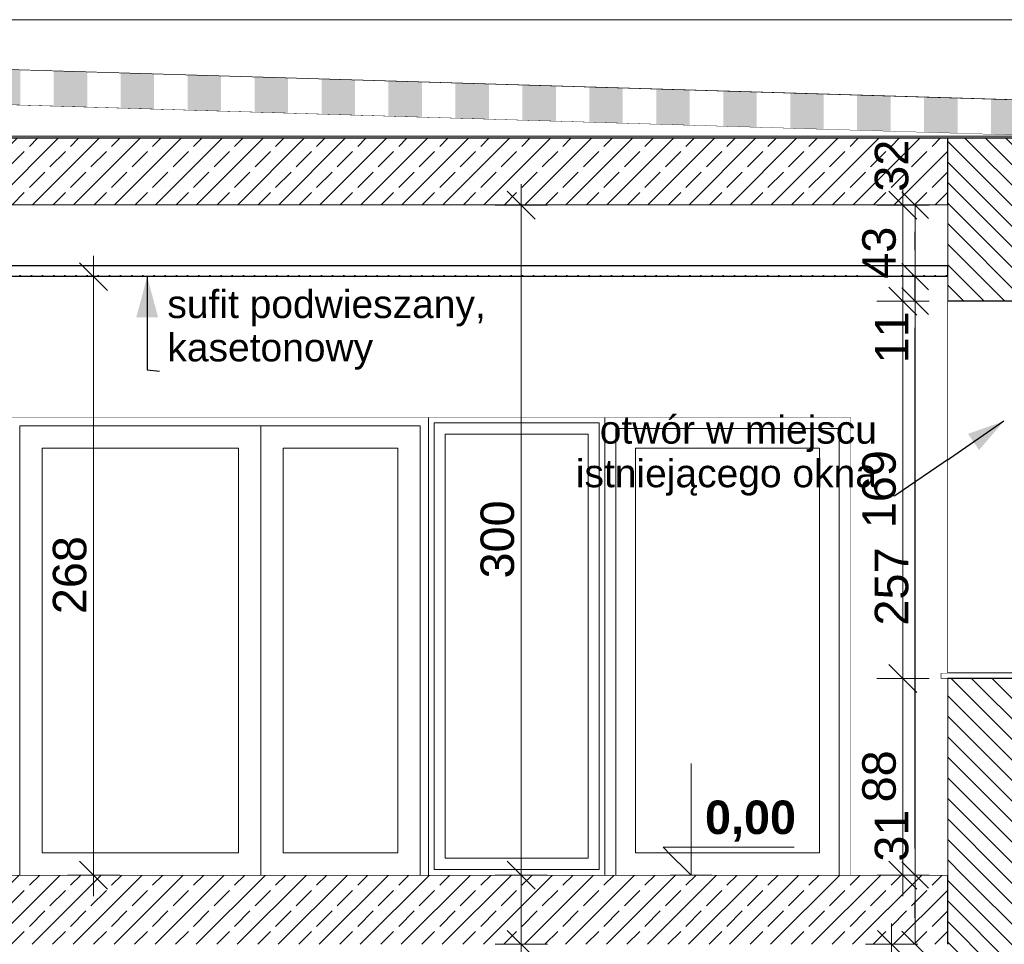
# Model space of a CAD drawing. Header units: centimetres. Extents: x -390 to 677, y -512 to 429.
# Tile 19 of 25: x -165 to 276, y -31 to 383. Entities that reach past the tile are written whole.
import ezdxf

# ---------------------------------------------------------------- set-up
doc = ezdxf.new("R2010")
doc.units = ezdxf.units.CM
doc.header["$MEASUREMENT"] = 0
doc.linetypes.add('Wipeout_Contour', pattern=[100, 0, -100])
for name, color, linetype in [('220 - ŚCIANY WEWNĘTRZNE', 7, 'Continuous'), ('270-Dachy Powłoki', 7, 'Continuous'), ('299-Wymiary Opisy', 7, 'Continuous'), ('440-Stropy', 7, 'Continuous'), ('Drzwi Archicad', 7, 'Continuous'), ('Nowe_299-Wymiary Opisy', 7, 'Continuous'), ('Okna Archicada', 7, 'Continuous')]:
    doc.layers.add(name, color=color, linetype=linetype)
for name, color, linetype, lineweight in [('220 - ŚCIANY WEWNĘTRZNE_Nr_pióra__27', 7, 'Continuous', 25), ('220 - ŚCIANY WEWNĘTRZNE_Nr_pióra__87', 7, 'Continuous', 13), ('220-Ściany_Nr_pióra__120', 7, 'Continuous', 13), ('220-Ściany_Nr_pióra__18', 9, 'Continuous', 13), ('220-Ściany_Nr_pióra__21', 7, 'Continuous', 25), ('270-Dachy Powłoki_Nr_pióra__19', 255, 'Continuous', 0), ('270-Dachy Powłoki_Nr_pióra__21', 7, 'Continuous', 25), ('299-Wymiary Opisy_Nr_pióra__45', 7, 'Continuous', 15), ('299-Wymiary Opisy_Nr_pióra__6', 7, 'Continuous', 13), ('299-Wymiary Opisy_Nr_pióra__85', 7, 'Continuous', 13), ('440-Stropy_Nr_pióra__21', 7, 'Continuous', 25), ('830-Teksty Etykiety_Nr_pióra__6', 7, 'Continuous', 13), ('830-Teksty Etykiety_Nr_pióra__85', 7, 'Continuous', 13), ('Drzwi Archicad_Nr_pióra__3', 7, 'Continuous', 13), ('Nowe_830-Teksty Etykiety_Nr_pióra__6', 7, 'Continuous', 13), ('Nowe_830-Teksty Etykiety_Nr_pióra__85', 7, 'Continuous', 13), ('Okna Archicada_Nr_pióra__3', 7, 'Continuous', 13), ('Rozbiórka_299-Wymiary Opisy_Nr_pióra__45', 7, 'Continuous', 15), ('Rozbiórka_299-Wymiary Opisy_Nr_pióra__6', 7, 'Continuous', 13), ('Rozbiórka_299-Wymiary Opisy_Nr_pióra__85', 7, 'Continuous', 13), ('Rozbiórka_Okna Archicada_Nr_pióra__1', 7, 'Continuous', 13), ('Rozbiórka_Okna Archicada_Nr_pióra__87', 7, 'Continuous', 13)]:
    doc.layers.add(name, color=color, linetype=linetype, lineweight=lineweight)
doc.styles.add('STYL_AUTOMATYCZNY_1', font='arial.ttf')
doc.styles.add('STYL_AUTOMATYCZNY_2', font='arial.ttf')
doc.dimstyles.new('STYL_AUTOMATYCZNY__1', dxfattribs={"dimtxt": 15, "dimasz": 11.875, "dimexe": 0.18, "dimexo": 0.0625, "dimgap": 0, "dimtad": 1, "dimdec": 0, "dimzin": 0, "dimdsep": 46, "dimtxsty": 'STYL_AUTOMATYCZNY_2', "dimblk": 'ARROWHEAD_6', "dimblk1": 'ARROWHEAD_6', "dimblk2": 'ARROWHEAD_6', "dimcen": 0.09, "dimse1": 1, "dimse2": 1, "dimclrd": 7, "dimclre": 7, "dimclrt": 7, "dimadec": 1, "dimazin": 0, "dimtfac": 1, "dimtdec": 4, "dimtmove": 0, "dimatfit": 3, "dimfxl": 1, "dimtolj": 1, "dimtzin": 0, "dimarcsym": 0})
doc.dimstyles.new('STYL_AUTOMATYCZNY__2', dxfattribs={"dimtxt": 0.18, "dimasz": 18.24, "dimexe": 0.18, "dimexo": 0.0625, "dimgap": 0, "dimtad": 0, "dimtih": 1, "dimtoh": 1, "dimdec": 4, "dimzin": 0, "dimdsep": 46, "dimcen": 0.09, "dimadec": 0, "dimazin": 0, "dimtfac": 1, "dimtdec": 4, "dimtmove": 0, "dimatfit": 3, "dimldrblk": 'ARROWHEAD_5', "dimfxl": 1, "dimtolj": 1, "dimtzin": 0, "dimarcsym": 0})
doc.dimstyles.new('STYL_AUTOMATYCZNY__3', dxfattribs={"dimtxt": 0.18, "dimasz": 16.416, "dimexe": 0.18, "dimexo": 0.0625, "dimgap": 0, "dimtad": 0, "dimtih": 1, "dimtoh": 1, "dimdec": 4, "dimzin": 0, "dimdsep": 46, "dimcen": 0.09, "dimadec": 0, "dimazin": 0, "dimtfac": 1, "dimtdec": 4, "dimtmove": 0, "dimatfit": 3, "dimldrblk": 'ARROWHEAD_5', "dimfxl": 1, "dimtolj": 1, "dimtzin": 0, "dimarcsym": 0})
pattern_1 = [(135, (0, 0), (4.59619, 4.59619), [])]
pattern_2 = [(45, (0, 0), (-9.1924, 9.1924), []), (45, (-4.596, 4.596), (-9.1924, 9.1924), [9.75, -3.25])]

# ---------------------------------------------------------------- blocks, each defined once
blk = doc.blocks.new('*X1')
at = {"layer": '270-Dachy Powłoki', "linetype": 'Continuous', "lineweight": 0, "true_color": 0xffffff}
for points in [[(-179.98, 361.19), (-179.98, 360), (-164.98, 360), (-164.98, 360.74)], [(-164.98, 360), (-179.98, 360), (-179.98, 345.19), (-173.38, 345), (-164.98, 345)], [(-149.98, 360.29), (-149.98, 360), (-140.07, 360)], [(-149.98, 345), (-134.98, 345), (-134.98, 359.84), (-140.07, 360), (-149.98, 360)], [(-119.98, 359.39), (-119.98, 345), (-104.98, 345), (-104.98, 358.94)], [(-89.98, 358.49), (-89.98, 345), (-74.98, 345), (-74.98, 358.04)], [(-59.98, 357.59), (-59.98, 345), (-44.98, 345), (-44.98, 357.14)], [(-29.98, 356.69), (-29.98, 345), (-14.98, 345), (-14.98, 356.24)], [(0.02, 355.79), (0.02, 345), (15.02, 345), (15.02, 355.34)], [(30.02, 354.89), (30.02, 345), (45.02, 345), (45.02, 354.44)], [(60.02, 353.99), (60.02, 345), (75.02, 345), (75.02, 353.54)], [(90.02, 353.09), (90.02, 345), (105.02, 345), (105.02, 352.64)], [(120.02, 352.19), (120.02, 345), (135.02, 345), (135.02, 351.74)], [(150.02, 351.29), (150.02, 345), (165.02, 345), (165.02, 350.84)], [(180.02, 350.39), (180.02, 345), (195.02, 345), (195.02, 349.94)], [(210.02, 349.49), (210.02, 345.01), (225.02, 345.01), (225.02, 349.04)], [(240.02, 348.59), (240.02, 345.01), (255.02, 345.01), (255.02, 348.14)], [(-173.38, 345), (-164.98, 344.74), (-164.98, 345)], [(-134.98, 345), (-149.98, 345), (-149.98, 344.29), (-134.98, 343.84)], [(-104.98, 345), (-119.98, 345), (-119.98, 343.39), (-104.98, 342.94)], [(-74.98, 345), (-89.98, 345), (-89.98, 342.49), (-74.98, 342.04)], [(-44.98, 345), (-59.98, 345), (-59.98, 341.59), (-44.98, 341.14)], [(-14.98, 345), (-29.98, 345), (-29.98, 340.69), (-14.98, 340.24)], [(15.02, 345), (0.02, 345), (0.02, 339.79), (15.02, 339.34)], [(45.02, 345), (30.02, 345), (30.02, 338.89), (45.02, 338.44)], [(75.02, 345), (60.02, 345), (60.02, 337.99), (75.02, 337.54)], [(105.02, 345), (90.02, 345), (90.02, 337.09), (105.02, 336.64)], [(135.02, 345), (120.02, 345), (120.02, 336.19), (135.02, 335.74)], [(165.02, 345), (150.02, 345), (150.02, 335.29), (165.02, 334.84)], [(195.02, 345), (180.02, 345), (180.02, 334.39), (195.02, 333.94)], [(225.02, 345.01), (210.02, 345.01), (210.02, 333.49), (225.02, 333.04)], [(255.02, 345.01), (240.02, 345.01), (240.02, 332.59), (255.02, 332.14)], [(270.02, 347.69), (270.02, 345.01), (285.02, 345.01), (285.02, 347.24)], [(285.02, 345.01), (270.02, 345.01), (270.02, 331.69), (285.02, 331.24)]]:
    blk.add_hatch(color=7, dxfattribs=at).paths.add_polyline_path(points)
blk = doc.blocks.new('*D3')
at = {"layer": '299-Wymiary Opisy_Nr_pióra__45', "color": 7, "linetype": 'Continuous', "lineweight": 15}
for p, q in [((224.28, 94.25), (236.78, 81.75)), ((224.28, 6.25), (236.78, -6.25))]:
    blk.add_line(p, q, dxfattribs=at)
at = {"layer": '299-Wymiary Opisy_Nr_pióra__85', "color": 7, "linetype": 'Continuous', "lineweight": 13}
for p, q in [((242.25, 88), (218.81, 88)), ((230.53, 0), (230.53, 88)), ((242.25, 0), (218.81, 0)), ((230.53, -9.38), (230.53, 0))]:
    blk.add_line(p, q, dxfattribs=at)
at = {"layer": '299-Wymiary Opisy_Nr_pióra__6', "color": 7, "lineweight": 13, "insert": (227.53, 32.56), "char_height": 15, "attachment_point": 7, "rotation": 90, "style": 'STYL_AUTOMATYCZNY_2'}
blk.add_mtext('\\A1;{\\pql;\\fArial|b0|i0|c238|p0;\\W1.000000;88}', dxfattribs=at)
blk = doc.blocks.new('ARROWHEAD_6')
at = {"color": 0, "linetype": 'Continuous', "lineweight": 0}
for p, q in [((-0.5, -0.5), (0.5, 0.5)), ((0, 0), (-1, 0))]:
    blk.add_line(p, q, dxfattribs=at)
blk = doc.blocks.new('*D5')
at = {"layer": '299-Wymiary Opisy_Nr_pióra__45', "color": 7, "linetype": 'Continuous', "lineweight": 15}
for p, q in [((224.28, 263.25), (236.78, 250.75)), ((224.28, 94.25), (236.78, 81.75))]:
    blk.add_line(p, q, dxfattribs=at)
at = {"layer": '299-Wymiary Opisy_Nr_pióra__85', "color": 7, "linetype": 'Continuous', "lineweight": 13}
for p, q in [((242.25, 257), (218.81, 257)), ((230.53, 88), (230.53, 257)), ((242.25, 88), (218.81, 88))]:
    blk.add_line(p, q, dxfattribs=at)
at = {"layer": '299-Wymiary Opisy_Nr_pióra__6', "color": 7, "lineweight": 13, "insert": (227.53, 155.34), "char_height": 15, "attachment_point": 7, "rotation": 90, "style": 'STYL_AUTOMATYCZNY_2'}
blk.add_mtext('\\A1;{\\pql;\\fArial|b0|i0|c238|p0;\\W1.000000;169}', dxfattribs=at)
blk = doc.blocks.new('*D6')
at = {"layer": '299-Wymiary Opisy_Nr_pióra__45', "color": 7, "linetype": 'Continuous', "lineweight": 15}
for p, q in [((236.78, 293.75), (224.28, 306.25)), ((224.28, 263.25), (236.78, 250.75))]:
    blk.add_line(p, q, dxfattribs=at)
at = {"layer": '299-Wymiary Opisy_Nr_pióra__85', "color": 7, "linetype": 'Continuous', "lineweight": 13}
for p, q in [((230.53, 300), (230.53, 309.38)), ((242.25, 300), (218.81, 300)), ((230.53, 257), (230.53, 300)), ((242.25, 257), (218.81, 257))]:
    blk.add_line(p, q, dxfattribs=at)
at = {"layer": '299-Wymiary Opisy_Nr_pióra__6', "color": 7, "lineweight": 13, "insert": (227.53, 267.06), "char_height": 15, "attachment_point": 7, "rotation": 90, "style": 'STYL_AUTOMATYCZNY_2'}
blk.add_mtext('\\A1;{\\pql;\\fArial|b0|i0|c238|p0;\\W1.000000;43}', dxfattribs=at)
blk = doc.blocks.new('*D7')
at = {"layer": '299-Wymiary Opisy_Nr_pióra__45', "color": 7, "linetype": 'Continuous', "lineweight": 15}
for p, q in [((-125.9, 261.75), (-138.4, 274.25)), ((-138.4, 6.25), (-125.9, -6.25))]:
    blk.add_line(p, q, dxfattribs=at)
at = {"layer": '299-Wymiary Opisy_Nr_pióra__85', "color": 7, "linetype": 'Continuous', "lineweight": 13}
for p, q in [((-132.15, 268), (-132.15, 277.38)), ((-120.43, 268), (-143.87, 268)), ((-132.15, 0), (-132.15, 268)), ((-120.43, 0), (-143.87, 0)), ((-132.15, -9.38), (-132.15, 0))]:
    blk.add_line(p, q, dxfattribs=at)
at = {"layer": '299-Wymiary Opisy_Nr_pióra__6', "color": 7, "lineweight": 13, "insert": (-135.15, 116.84), "char_height": 15, "attachment_point": 7, "rotation": 90, "style": 'STYL_AUTOMATYCZNY_2'}
blk.add_mtext('\\A1;{\\pql;\\fArial|b0|i0|c238|p0;\\W1.000000;268}', dxfattribs=at)
blk = doc.blocks.new('*D8')
at = {"layer": '299-Wymiary Opisy_Nr_pióra__45', "color": 7, "linetype": 'Continuous', "lineweight": 15}
for p, q in [((53.24, -24.75), (65.74, -37.25)), ((53.24, -323.75), (65.74, -336.25))]:
    blk.add_line(p, q, dxfattribs=at)
at = {"layer": '299-Wymiary Opisy_Nr_pióra__85', "color": 7, "linetype": 'Continuous', "lineweight": 13}
for p, q in [((59.49, -31), (59.49, 0)), ((71.21, -31), (47.77, -31)), ((59.49, -330), (59.49, -31)), ((71.21, -330), (47.77, -330)), ((59.49, -339.38), (59.49, -330))]:
    blk.add_line(p, q, dxfattribs=at)
at = {"layer": '299-Wymiary Opisy_Nr_pióra__6', "color": 7, "lineweight": 13, "char_height": 15, "attachment_point": 7, "rotation": 90, "style": 'STYL_AUTOMATYCZNY_2'}
for s, insert in [('\\A1;{\\pql;\\fArial|b0|i0|c238|p0;\\W1.000000;31}', (56.49, -60.13)), ('\\A1;{\\pql;\\fArial|b0|i0|c238|p0;\\W1.000000;299}', (56.49, -209.1))]:
    blk.add_mtext(s, dxfattribs=dict(at, insert=insert))
blk = doc.blocks.new('*D9')
at = {"layer": '299-Wymiary Opisy_Nr_pióra__45', "color": 7, "linetype": 'Continuous', "lineweight": 15}
for p, q in [((53.24, 6.25), (65.74, -6.25)), ((53.24, -24.75), (65.74, -37.25))]:
    blk.add_line(p, q, dxfattribs=at)
at = {"layer": '299-Wymiary Opisy_Nr_pióra__85', "color": 7, "linetype": 'Continuous', "lineweight": 13}
for p, q in [((71.21, 0), (47.77, 0)), ((59.49, -31), (59.49, 0))]:
    blk.add_line(p, q, dxfattribs=at)
blk = doc.blocks.new('*D10')
at = {"layer": '299-Wymiary Opisy_Nr_pióra__45', "color": 7, "linetype": 'Continuous', "lineweight": 15}
for p, q in [((65.74, 293.75), (53.24, 306.25)), ((53.24, 6.25), (65.74, -6.25))]:
    blk.add_line(p, q, dxfattribs=at)
at = {"layer": '299-Wymiary Opisy_Nr_pióra__85', "color": 7, "linetype": 'Continuous', "lineweight": 13}
for p, q in [((59.49, 300), (59.49, 309.38)), ((71.21, 300), (47.77, 300)), ((59.49, 0), (59.49, 300)), ((71.21, 0), (47.77, 0))]:
    blk.add_line(p, q, dxfattribs=at)
at = {"layer": '299-Wymiary Opisy_Nr_pióra__6', "color": 7, "lineweight": 13, "insert": (56.49, 132.84), "char_height": 15, "attachment_point": 7, "rotation": 90, "style": 'STYL_AUTOMATYCZNY_2'}
blk.add_mtext('\\A1;{\\pql;\\fArial|b0|i0|c238|p0;\\W1.000000;300}', dxfattribs=at)
blk = doc.blocks.new('*D13')
at = {"layer": '299-Wymiary Opisy_Nr_pióra__45', "color": 7, "linetype": 'Continuous', "lineweight": 15}
for p, q in [((231.69, -37.25), (219.19, -24.75)), ((219.19, -61.75), (231.69, -74.25))]:
    blk.add_line(p, q, dxfattribs=at)
at = {"layer": '299-Wymiary Opisy_Nr_pióra__85', "color": 7, "linetype": 'Continuous', "lineweight": 13}
for p, q in [((225.44, -31), (225.44, -21.63)), ((237.16, -31), (213.72, -31)), ((225.44, -68), (225.44, -31)), ((237.16, -68), (213.72, -68))]:
    blk.add_line(p, q, dxfattribs=at)
at = {"layer": '299-Wymiary Opisy_Nr_pióra__6', "color": 7, "lineweight": 13, "insert": (222.44, -60.94), "char_height": 15, "attachment_point": 7, "rotation": 90, "style": 'STYL_AUTOMATYCZNY_2'}
blk.add_mtext('\\A1;{\\pql;\\fArial|b0|i0|c238|p0;\\W1.000000;37}', dxfattribs=at)
blk = doc.blocks.new('ARROWHEAD_5')
at = {"linetype": 'Continuous', "lineweight": 0}
blk.add_hatch(color=0, dxfattribs=at).paths.add_polyline_path([(-1, 0.2679), (0, 0), (-1, -0.2679)])
at = {"color": 0, "linetype": 'Continuous', "lineweight": 0}
blk.add_line((0, 0), (-1, 0), dxfattribs=at)

msp = doc.modelspace()

# ---------------------------------------------------------------- hatches: boundary and pattern name
at = {"layer": '220 - ŚCIANY WEWNĘTRZNE', "linetype": 'Continuous', "lineweight": 0, "true_color": 0x000000}
h = msp.add_hatch(dxfattribs=at)
h.set_pattern_fill('Cegła_zwykła_0001', color=18, style=0, pattern_type=2)
h.set_pattern_definition(pattern_1)
h.paths.add_polyline_path([(306.47, 0), (306.47, 88), (284.47, 88), (250.47, 88), (250.47, 0)])
h = msp.add_hatch(dxfattribs=at)
h.set_pattern_fill('Cegła_zwykła_0001', color=18, style=0, pattern_type=2)
h.set_pattern_definition(pattern_1)
h.paths.add_polyline_path([(250.47, 0), (250.47, -68), (306.47, -68), (306.47, 0)])
at = {"layer": '440-Stropy', "linetype": 'Continuous', "lineweight": 0, "true_color": 0x000000}
h = msp.add_hatch(dxfattribs=at)
h.set_pattern_fill('Beton_zbrojony_0001', color=18, style=0, pattern_type=2)
h.set_pattern_definition(pattern_2)
h.paths.add_polyline_path([(-390.38, 300), (250.47, 300), (250.47, 330), (-390.38, 330)])
h = msp.add_hatch(dxfattribs=at)
h.set_pattern_fill('Beton_zbrojony_0001', color=18, style=0, pattern_type=2)
h.set_pattern_definition(pattern_2)
h.paths.add_polyline_path([(-390.38, 0), (-390.38, -31), (250.47, -31), (250.47, 0)])

# ---------------------------------------------------------------- linework, layer by layer
at = {"layer": '220 - ŚCIANY WEWNĘTRZNE_Nr_pióra__27', "color": 7, "linetype": 'Continuous', "lineweight": 25}
for p, q in [((250.47, 330), (250.47, 300)), ((306.47, 330), (250.47, 330)), ((250.47, 88), (250.47, 0)), ((250.47, 0), (250.47, -31))]:
    msp.add_line(p, q, dxfattribs=at)
at = {"layer": '220 - ŚCIANY WEWNĘTRZNE_Nr_pióra__27', "color": 7, "linetype": 'Continuous', "lineweight": 25, "flags": 128}
msp.add_lwpolyline([(306.47, 88), (284.47, 88), (279.47, 88), (250.47, 88)], dxfattribs=at)
at = {"layer": '270-Dachy Powłoki_Nr_pióra__21', "color": 7, "linetype": 'Continuous', "lineweight": 25}
for p, q in [((-390.38, 367.51), (326.47, 346)), ((-390.38, 351.51), (326.47, 330))]:
    msp.add_line(p, q, dxfattribs=at)
at = {"layer": '440-Stropy_Nr_pióra__21', "color": 7, "linetype": 'Continuous', "lineweight": 25}
for p, q in [((250.47, 330), (-390.38, 330)), ((250.47, 300), (-195.53, 300))]:
    msp.add_line(p, q, dxfattribs=at)
at = {"layer": '440-Stropy_Nr_pióra__21', "color": 7, "linetype": 'Continuous', "lineweight": 25, "flags": 128}
msp.add_lwpolyline([(250.47, 0), (-224.03, 0), (-228.03, 0), (-390.38, 0)], dxfattribs=at)
at = {"layer": 'Rozbiórka_Okna Archicada_Nr_pióra__1', "color": 7, "linetype": 'Continuous', "lineweight": 13}
for p in [(247.47, 90.5), (250.47, 88)]:
    msp.add_line(p, (247.47, 88), dxfattribs=at)

# ---------------------------------------------------------------- block references
at = {"layer": '270-Dachy Powłoki', "lineweight": 0}
msp.add_blockref('*X1', (0, 0), dxfattribs=at)

# ---------------------------------------------------------------- dimensions: what is measured, and where the dimension line sits
at = {"layer": '299-Wymiary Opisy', "color": 7, "linetype": 'Continuous', "lineweight": 13}
dim = msp.add_linear_dim(base=(225.44, -31), p1=(250.47, -68), p2=(250.47, -31), angle=90, dimstyle='STYL_AUTOMATYCZNY__1', dxfattribs=at)
dim.commit()
dim.dimension.update_dxf_attribs({"geometry": '*D13', "text_midpoint": (214.94, -49.53), "dimtype": 160, "text_rotation": 90})

# ---------------------------------------------------------------- wipeouts: each hides what was drawn before it
at = {"color": 254, "linetype": 'Wipeout_Contour', "lineweight": 0, "ltscale": 1674.623924}
msp.add_wipeout([(250.47, 257), (250.47, 90.5), (279.47, 90.5), (279.47, 252), (279.47, 257)], dxfattribs=at).dxf.layer = '220 - ŚCIANY WEWNĘTRZNE'
at = {"color": 254, "linetype": 'Wipeout_Contour', "lineweight": 0, "ltscale": 529.020671}
msp.add_wipeout([(-57.23, 10), (-57.23, 191.2), (-67.23, 191.2), (-67.23, 10)], dxfattribs=at).dxf.layer = 'Drzwi Archicad'
at = {"color": 254, "linetype": 'Wipeout_Contour', "lineweight": 0, "ltscale": 440.70508}
msp.add_wipeout([(20.47, 5), (20.47, 200), (17.97, 200), (17.97, 5)], dxfattribs=at).dxf.layer = 'Okna Archicada'
at = {"color": 254, "linetype": 'Wipeout_Contour', "lineweight": 0, "ltscale": 634.598272}
msp.add_wipeout([(94.47, 200), (94.47, 5), (96.97, 5), (96.97, 200)], dxfattribs=at).dxf.layer = 'Okna Archicada'

# ---------------------------------------------------------------- next in the draw order: hatches: boundary and pattern name
at = {"layer": '220 - ŚCIANY WEWNĘTRZNE', "linetype": 'Continuous', "lineweight": 0, "true_color": 0x000000}
h = msp.add_hatch(dxfattribs=at)
h.set_pattern_fill('Cegła_zwykła_0001', color=18, style=0, pattern_type=2)
h.set_pattern_definition(pattern_1)
h.paths.add_polyline_path([(306.47, 330), (250.47, 330), (250.47, 257), (284.47, 257), (306.47, 257)])

# ---------------------------------------------------------------- next in the draw order: linework, layer by layer
at = {"layer": '220 - ŚCIANY WEWNĘTRZNE_Nr_pióra__27', "color": 7, "linetype": 'Continuous', "lineweight": 25}
msp.add_line((250.47, 300), (250.47, 257), dxfattribs=at)
at = {"layer": '220 - ŚCIANY WEWNĘTRZNE_Nr_pióra__27', "color": 7, "linetype": 'Continuous', "lineweight": 25, "flags": 128}
msp.add_lwpolyline([(306.47, 257), (284.47, 257), (279.47, 257), (250.47, 257)], dxfattribs=at)
at = {"layer": 'Rozbiórka_Okna Archicada_Nr_pióra__1', "color": 7, "linetype": 'Continuous', "lineweight": 13}
msp.add_line((279.47, 90.5), (247.47, 90.5), dxfattribs=at)
at = {"layer": 'Rozbiórka_Okna Archicada_Nr_pióra__87', "color": 7, "linetype": 'Continuous', "lineweight": 13}
msp.add_line((250.47, 90.5), (250.47, 257), dxfattribs=at)

# ---------------------------------------------------------------- next in the draw order: wipeouts: each hides what was drawn before it
at = {"color": 254, "linetype": 'Wipeout_Contour', "lineweight": 0, "ltscale": 855.903118}
msp.add_wipeout([(-165.23, 0), (-165.23, 200), (-169.03, 200), (-169.03, 0)], dxfattribs=at).dxf.layer = 'Drzwi Archicad'
at = {"color": 254, "linetype": 'Wipeout_Contour', "lineweight": 0, "ltscale": 1703.534837}
msp.add_wipeout([(20.47, 200), (20.47, 202.5), (94.47, 202.5), (94.47, 200), (96.97, 200), (96.97, 205), (17.97, 205), (17.97, 200)], dxfattribs=at).dxf.layer = 'Okna Archicada'
at = {"color": 254, "linetype": 'Wipeout_Contour', "lineweight": 0, "ltscale": 445.194857}
msp.add_wipeout([(25.47, 197.5), (20.47, 197.5), (20.47, 7.5), (25.47, 7.5)], dxfattribs=at).dxf.layer = 'Okna Archicada'
at = {"color": 254, "linetype": 'Wipeout_Contour', "lineweight": 0, "ltscale": 619.73129}
msp.add_wipeout([(89.47, 7.5), (94.47, 7.5), (94.47, 197.5), (89.47, 197.5)], dxfattribs=at).dxf.layer = 'Okna Archicada'
at = {"color": 254, "linetype": 'Wipeout_Contour', "lineweight": 0, "ltscale": 461.570926}
msp.add_wipeout([(20.47, 2.5), (20.47, 5), (17.97, 5), (17.97, 0), (96.97, 0), (96.97, 5), (94.47, 5), (94.47, 2.5)], dxfattribs=at).dxf.layer = 'Okna Archicada'

# ---------------------------------------------------------------- next in the draw order: linework, layer by layer
at = {"layer": 'Okna Archicada_Nr_pióra__3', "color": 7, "linetype": 'Continuous', "lineweight": 13}
msp.add_line((96.97, 205), (17.97, 205), dxfattribs=at)

# ---------------------------------------------------------------- next in the draw order: wipeouts: each hides what was drawn before it
at = {"color": 254, "linetype": 'Wipeout_Contour', "lineweight": 0, "ltscale": 2268.475933}
msp.add_wipeout([(250.47, 300), (206.97, 300), (206.97, 0), (250.47, 0), (250.47, 88), (247.47, 88), (247.47, 90.5), (250.47, 90.5)], dxfattribs=at).dxf.layer = '220 - ŚCIANY WEWNĘTRZNE'
at = {"color": 254, "linetype": 'Wipeout_Contour', "lineweight": 0, "ltscale": 1880.861758}
msp.add_wipeout([(-206.86, 346), (-390.38, 346), (-390.38, 330.9), (296.47, 330.9)], dxfattribs=at).dxf.layer = '270-Dachy Powłoki'
at = {"color": 254, "linetype": 'Wipeout_Contour', "lineweight": 0, "ltscale": 432.548425}
msp.add_wipeout([(14.17, 200), (14.17, 0), (17.97, 0), (17.97, 200)], dxfattribs=at).dxf.layer = 'Drzwi Archicad'
at = {"color": 254, "linetype": 'Wipeout_Contour', "lineweight": 0, "ltscale": 645.153508}
msp.add_wipeout([(101.97, 0), (101.97, 200), (96.97, 200), (96.97, 0)], dxfattribs=at).dxf.layer = 'Drzwi Archicad'
at = {"color": 254, "linetype": 'Wipeout_Contour', "lineweight": 0, "ltscale": 820.429616}
msp.add_wipeout([(-165.23, 10), (-155.23, 10), (-155.23, 191.2), (-165.23, 191.2)], dxfattribs=at).dxf.layer = 'Drzwi Archicad'
at = {"color": 254, "linetype": 'Wipeout_Contour', "lineweight": 0, "ltscale": 1259.222438}
msp.add_wipeout([(20.47, 202.5), (20.47, 197.5), (25.47, 197.5), (89.47, 197.5), (94.47, 197.5), (94.47, 202.5)], dxfattribs=at).dxf.layer = 'Okna Archicada'
at = {"color": 254, "linetype": 'Wipeout_Contour', "lineweight": 0, "ltscale": 348.016857}
msp.add_wipeout([(94.47, 2.5), (94.47, 7.5), (89.47, 7.5), (25.47, 7.5), (20.47, 7.5), (20.47, 2.5)], dxfattribs=at).dxf.layer = 'Okna Archicada'

# ---------------------------------------------------------------- next in the draw order: linework, layer by layer
at = {"layer": '220 - ŚCIANY WEWNĘTRZNE_Nr_pióra__87', "color": 7, "linetype": 'Continuous', "lineweight": 13}
msp.add_line((206.97, 205), (206.97, 0), dxfattribs=at)
at = {"layer": '270-Dachy Powłoki_Nr_pióra__19', "color": 255, "linetype": 'Continuous', "lineweight": 0}
msp.add_line((296.47, 330.9), (-390.38, 330.9), dxfattribs=at)
at = {"layer": 'Okna Archicada_Nr_pióra__3', "color": 7, "linetype": 'Continuous', "lineweight": 13}
for p, q in [((20.47, 202.5), (20.47, 197.5)), ((94.47, 202.5), (20.47, 202.5)), ((94.47, 197.5), (94.47, 202.5)), ((20.47, 197.5), (20.47, 7.5)), ((94.47, 7.5), (94.47, 197.5)), ((20.47, 7.5), (20.47, 2.5)), ((94.47, 2.5), (94.47, 7.5)), ((20.47, 2.5), (94.47, 2.5))]:
    msp.add_line(p, q, dxfattribs=at)

# ---------------------------------------------------------------- next in the draw order: dimensions: what is measured, and where the dimension line sits
at = {"layer": 'Nowe_299-Wymiary Opisy', "color": 7, "linetype": 'Continuous', "lineweight": 13}
for base, p1, p2, location in [((236.04, 300), (250.47, 268), (250.47, 300), (225.54, 317.67)), ((236.04, 268), (250.47, 257), (250.47, 268), (225.54, 240.81)), ((236.04, 257), (250.47, 0), (250.47, 257), (225.54, 129.23)), ((236.04, 0), (250.47, -31), (250.47, 0), (225.54, 17.67))]:
    msp.add_linear_dim(base=base, p1=p1, p2=p2, angle=90, location=location, text_rotation=90, dimstyle='STYL_AUTOMATYCZNY__1', dxfattribs=at).render()

# ---------------------------------------------------------------- next in the draw order: wipeouts: each hides what was drawn before it
at = {"color": 254, "linetype": 'Wipeout_Contour', "lineweight": 0, "ltscale": 2036.7824}
msp.add_wipeout([(306.47, 383.06), (-390.38, 383.06), (-390.38, 367.51), (306.47, 346.6)], dxfattribs=at).dxf.layer = '220 - ŚCIANY WEWNĘTRZNE'
at = {"color": 254, "linetype": 'Wipeout_Contour', "lineweight": 0, "ltscale": 1854.255342}
msp.add_wipeout([(14.17, 201.2), (14.17, 200), (17.97, 200), (17.97, 205), (-169.03, 205), (-169.03, 200), (-165.23, 200), (-165.23, 201.2)], dxfattribs=at).dxf.layer = 'Drzwi Archicad'
at = {"color": 254, "linetype": 'Wipeout_Contour', "lineweight": 0, "ltscale": 410.441697}
msp.add_wipeout([(14.17, 10), (14.17, 191.2), (4.17, 191.2), (4.17, 10)], dxfattribs=at).dxf.layer = 'Drzwi Archicad'
at = {"color": 254, "linetype": 'Wipeout_Contour', "lineweight": 0, "ltscale": 650.828366}
msp.add_wipeout([(110.77, 191.2), (101.97, 191.2), (101.97, 10), (110.77, 10)], dxfattribs=at).dxf.layer = 'Drzwi Archicad'
at = {"color": 254, "linetype": 'Wipeout_Contour', "lineweight": 0, "ltscale": 669.768429}
msp.add_wipeout([(-165.23, 0), (-57.23, 0), (-57.23, 10), (-67.23, 10), (-155.23, 10), (-165.23, 10)], dxfattribs=at).dxf.layer = 'Drzwi Archicad'
at = {"color": 254, "linetype": 'Wipeout_Contour', "lineweight": 0, "ltscale": 531.453665}
msp.add_wipeout([(25.47, 7.5), (89.47, 7.5), (89.47, 197.5), (25.47, 197.5)], dxfattribs=at).dxf.layer = 'Okna Archicada'

# ---------------------------------------------------------------- next in the draw order: linework, layer by layer
at = {"layer": '220 - ŚCIANY WEWNĘTRZNE_Nr_pióra__87', "color": 7, "linetype": 'Continuous', "lineweight": 13}
msp.add_line((-390.38, 383.06), (306.47, 383.06), dxfattribs=at)
at = {"layer": 'Drzwi Archicad_Nr_pióra__3', "color": 7, "linetype": 'Continuous', "lineweight": 13}
for p, q in [((-169.03, 205), (17.97, 205)), ((17.97, 205), (17.97, 200)), ((17.97, 200), (17.97, 0)), ((-165.23, 10), (-165.23, 0))]:
    msp.add_line(p, q, dxfattribs=at)
at = {"layer": 'Okna Archicada_Nr_pióra__3', "color": 7, "linetype": 'Continuous', "lineweight": 13}
for p, q in [((25.47, 7.5), (25.47, 197.5)), ((25.47, 197.5), (89.47, 197.5)), ((89.47, 197.5), (89.47, 7.5)), ((89.47, 7.5), (25.47, 7.5))]:
    msp.add_line(p, q, dxfattribs=at)

# ---------------------------------------------------------------- next in the draw order: wipeouts: each hides what was drawn before it
at = {"color": 254, "linetype": 'Wipeout_Contour', "lineweight": 0, "ltscale": 1369.948345}
msp.add_wipeout([(-165.23, 201.2), (-165.23, 191.2), (-155.23, 191.2), (-67.23, 191.2), (-57.23, 191.2), (-57.23, 201.2)], dxfattribs=at).dxf.layer = 'Drzwi Archicad'
at = {"color": 254, "linetype": 'Wipeout_Contour', "lineweight": 0, "ltscale": 980.712377}
msp.add_wipeout([(206.97, 200), (201.97, 200), (201.97, 0), (206.97, 0)], dxfattribs=at).dxf.layer = 'Drzwi Archicad'

# ---------------------------------------------------------------- next in the draw order: linework, layer by layer
at = {"layer": 'Drzwi Archicad_Nr_pióra__3', "color": 7, "linetype": 'Continuous', "lineweight": 13}
for p, q in [((-165.23, 201.2), (-165.23, 191.2)), ((-165.23, 191.2), (-165.23, 10))]:
    msp.add_line(p, q, dxfattribs=at)

# ---------------------------------------------------------------- next in the draw order: dimensions: what is measured, and where the dimension line sits
at = {"layer": '299-Wymiary Opisy', "color": 7, "linetype": 'Continuous', "lineweight": 13}
dim = msp.add_linear_dim(base=(230.53, 88), p1=(250.47, 0), p2=(250.47, 88), angle=90, dimstyle='STYL_AUTOMATYCZNY__1', dxfattribs=at)
dim.commit()
dim.dimension.update_dxf_attribs({"geometry": '*D3', "text_midpoint": (220.03, 43.97), "dimtype": 160, "text_rotation": 90})

# ---------------------------------------------------------------- next in the draw order: wipeouts: each hides what was drawn before it
at = {"color": 254, "linetype": 'Wipeout_Contour', "lineweight": 0, "ltscale": 1535.759781}
msp.add_wipeout([(96.97, 200), (101.97, 200), (201.97, 200), (206.97, 200), (206.97, 205), (96.97, 205)], dxfattribs=at).dxf.layer = 'Drzwi Archicad'
at = {"color": 254, "linetype": 'Wipeout_Contour', "lineweight": 0, "ltscale": 673.111168}
msp.add_wipeout([(-155.23, 10), (-67.23, 10), (-67.23, 191.2), (-155.23, 191.2)], dxfattribs=at).dxf.layer = 'Drzwi Archicad'
at = {"color": 254, "linetype": 'Wipeout_Contour', "lineweight": 0, "ltscale": 503.64515}
msp.add_wipeout([(-57.23, 10), (-47.23, 10), (-47.23, 191.2), (-57.23, 191.2)], dxfattribs=at).dxf.layer = 'Drzwi Archicad'
at = {"color": 254, "linetype": 'Wipeout_Contour', "lineweight": 0, "ltscale": 945.277782}
msp.add_wipeout([(193.17, 10), (201.97, 10), (201.97, 191.2), (193.17, 191.2)], dxfattribs=at).dxf.layer = 'Drzwi Archicad'

# ---------------------------------------------------------------- next in the draw order: linework, layer by layer
at = {"layer": 'Drzwi Archicad_Nr_pióra__3', "color": 7, "linetype": 'Continuous', "lineweight": 13}
for p, q in [((96.97, 205), (96.97, 200)), ((206.97, 205), (96.97, 205)), ((96.97, 200), (96.97, 0)), ((-155.23, 10), (-155.23, 191.2)), ((-155.23, 191.2), (-67.23, 191.2)), ((-67.23, 191.2), (-67.23, 10)), ((-67.23, 10), (-155.23, 10))]:
    msp.add_line(p, q, dxfattribs=at)

# ---------------------------------------------------------------- next in the draw order: wipeouts: each hides what was drawn before it
at = {"color": 254, "linetype": 'Wipeout_Contour', "lineweight": 0, "ltscale": 1189.264831}
msp.add_wipeout([(14.17, 201.2), (-57.23, 201.2), (-57.23, 191.2), (-47.23, 191.2), (4.17, 191.2), (14.17, 191.2)], dxfattribs=at).dxf.layer = 'Drzwi Archicad'
at = {"color": 254, "linetype": 'Wipeout_Contour', "lineweight": 0, "ltscale": 1495.192697}
msp.add_wipeout([(201.97, 200), (101.97, 200), (101.97, 191.2), (110.77, 191.2), (193.17, 191.2), (201.97, 191.2)], dxfattribs=at).dxf.layer = 'Drzwi Archicad'
at = {"color": 254, "linetype": 'Wipeout_Contour', "lineweight": 0, "ltscale": 205.60865}
msp.add_wipeout([(14.17, 0), (14.17, 10), (4.17, 10), (-47.23, 10), (-57.23, 10), (-57.23, 0)], dxfattribs=at).dxf.layer = 'Drzwi Archicad'
at = {"color": 254, "linetype": 'Wipeout_Contour', "lineweight": 0, "ltscale": 913.32608}
msp.add_wipeout([(101.97, 10), (101.97, 0), (201.97, 0), (201.97, 10), (193.17, 10), (110.77, 10)], dxfattribs=at).dxf.layer = 'Drzwi Archicad'

# ---------------------------------------------------------------- next in the draw order: linework, layer by layer
at = {"layer": 'Drzwi Archicad_Nr_pióra__3', "color": 7, "linetype": 'Continuous', "lineweight": 13}
for p, q in [((-57.23, 201.2), (-165.23, 201.2)), ((-57.23, 0), (-57.23, 201.2)), ((-57.23, 201.2), (14.17, 201.2)), ((14.17, 201.2), (14.17, 191.2)), ((101.97, 0), (101.97, 200)), ((101.97, 200), (201.97, 200)), ((201.97, 200), (201.97, 0)), ((14.17, 191.2), (14.17, 10)), ((14.17, 10), (14.17, 0))]:
    msp.add_line(p, q, dxfattribs=at)
at = {"layer": 'Rozbiórka_299-Wymiary Opisy_Nr_pióra__85', "color": 7, "linetype": 'Continuous', "lineweight": 13}
for q in [(126.22, 0), (144.97, 0)]:
    msp.add_line((135.59, 0), q, dxfattribs=at)

# ---------------------------------------------------------------- next in the draw order: dimensions: what is measured, and where the dimension line sits
at = {"layer": '299-Wymiary Opisy', "color": 7, "linetype": 'Continuous', "lineweight": 13}
for base, p1, p2, picture, middle in [((59.49, 0), (-69.95, -31), (-195.53, 0), '*D9', (48.99, -48.72)), ((59.49, -31), (250.47, -330), (-69.95, -31), '*D8', (48.99, -191.98))]:
    dim = msp.add_linear_dim(base=base, p1=p1, p2=p2, angle=90, dimstyle='STYL_AUTOMATYCZNY__1', dxfattribs=at)
    dim.commit()
    dim.dimension.update_dxf_attribs({"geometry": picture, "text_midpoint": middle, "dimtype": 160, "text_rotation": 90})

# ---------------------------------------------------------------- next in the draw order: wipeouts: each hides what was drawn before it
at = {"color": 254, "linetype": 'Wipeout_Contour', "lineweight": 0, "ltscale": 1265.764122}
msp.add_wipeout([(206.97, 300), (-169.03, 300), (-169.03, 205), (206.97, 205)], dxfattribs=at).dxf.layer = '220 - ŚCIANY WEWNĘTRZNE'
at = {"color": 254, "linetype": 'Wipeout_Contour', "lineweight": 0, "ltscale": 447.886198}
msp.add_wipeout([(4.17, 10), (4.17, 191.2), (-47.23, 191.2), (-47.23, 10)], dxfattribs=at).dxf.layer = 'Drzwi Archicad'
at = {"color": 254, "linetype": 'Wipeout_Contour', "lineweight": 0, "ltscale": 796.930792}
msp.add_wipeout([(193.17, 191.2), (110.77, 191.2), (110.77, 10), (193.17, 10)], dxfattribs=at).dxf.layer = 'Drzwi Archicad'

# ---------------------------------------------------------------- next in the draw order: hatches: boundary and pattern name
at = {"layer": '220-Ściany_Nr_pióra__120', "linetype": 'Continuous', "lineweight": 13}
h = msp.add_hatch(dxfattribs=at)
h.set_pattern_fill('Podwójny_szraf_1_4_0001', style=0, pattern_type=2)
h.set_pattern_definition([(45, (0, 0), (-22.981, 22.981), []), (45, (-4.596, 4.596), (-22.981, 22.981), [])])
h.paths.add_polyline_path([(-390.38, -330), (-390.38, 300), (-228.03, 300), (-228.03, -31), (-141.53, -31), (-141.53, -330), (-235.26, -330)])
at = {"layer": '220-Ściany_Nr_pióra__18', "linetype": 'Continuous', "lineweight": 13}
h = msp.add_hatch(dxfattribs=at)
h.set_pattern_fill('Tynk_0001', color=9, style=0, pattern_type=2)
h.set_pattern_definition([(0, (0, 0), (0, 8.66025), [0, -5]), (0, (2.5, 4.33), (0, 8.66025), [0, -5])])
h.paths.add_polyline_path([(-195.53, 273), (250.47, 273), (250.47, 268), (-195.53, 268)])

# ---------------------------------------------------------------- next in the draw order: linework, layer by layer
at = {"layer": '220-Ściany_Nr_pióra__21', "color": 7, "linetype": 'Continuous', "lineweight": 25, "flags": 128}
msp.add_lwpolyline([(-195.53, 273), (250.47, 273), (250.47, 268), (-195.53, 268)], close=True, dxfattribs=at)
at = {"layer": 'Drzwi Archicad_Nr_pióra__3', "color": 7, "linetype": 'Continuous', "lineweight": 13}
for p, q in [((-47.23, 191.2), (-47.23, 10)), ((4.17, 191.2), (-47.23, 191.2)), ((4.17, 10), (4.17, 191.2)), ((110.77, 191.2), (110.77, 10)), ((193.17, 191.2), (110.77, 191.2)), ((193.17, 10), (193.17, 191.2)), ((-47.23, 10), (4.17, 10)), ((110.77, 10), (193.17, 10))]:
    msp.add_line(p, q, dxfattribs=at)
at = {"layer": 'Rozbiórka_299-Wymiary Opisy_Nr_pióra__45', "color": 7, "linetype": 'Continuous', "lineweight": 15}
for p, q in [((135.59, 0), (135.59, 50)), ((135.59, 0), (123.09, 12.5)), ((123.09, 12.5), (135.59, 12.5)), ((135.59, 12.5), (181.88, 12.5))]:
    msp.add_line(p, q, dxfattribs=at)

# ---------------------------------------------------------------- next in the draw order: texts
at = {"layer": '830-Teksty Etykiety_Nr_pióra__6', "color": 7, "linetype": 'Continuous', "lineweight": 13, "insert": (-99.05, 226.28), "char_height": 12.5, "attachment_point": 7, "line_spacing_factor": 0.930913, "style": 'STYL_AUTOMATYCZNY_2'}
msp.add_mtext('\\A1;{\\pql;\\fArial|b0|i0|c238|p0;\\W1.000000;sufit podwieszany, \\P\\pql;\\fArial|b0|i0|c238|p0;\\W1.000000;kasetonowy}', dxfattribs=at)
at = {"layer": 'Nowe_830-Teksty Etykiety_Nr_pióra__6', "color": 7, "linetype": 'Continuous', "lineweight": 13, "insert": (218.9, 169.89), "char_height": 12.5, "attachment_point": 9, "line_spacing_factor": 0.937578, "style": 'STYL_AUTOMATYCZNY_2'}
msp.add_mtext('\\A1;{\\pqr;\\fArial|b0|i0|c238|p0;\\W1.000000;otwór w miejscu\\P\\pqr;\\fArial|b0|i0|c238|p0;\\W1.000000; istniejącego okna}', dxfattribs=at)
at = {"layer": 'Rozbiórka_299-Wymiary Opisy_Nr_pióra__6', "color": 7, "lineweight": 13, "insert": (141.84, 15), "char_height": 15, "attachment_point": 7, "style": 'STYL_AUTOMATYCZNY_1'}
msp.add_mtext('\\A1;{\\pql;\\fArial|b1|i0|c238|p0;\\W1.000000;0,00}', dxfattribs=at)

# ---------------------------------------------------------------- next in the draw order: dimensions: what is measured, and where the dimension line sits
at = {"layer": '299-Wymiary Opisy', "color": 7, "linetype": 'Continuous', "lineweight": 13}
for base, p1, p2, picture, middle in [((59.49, 300), (-195.53, 0), (-195.53, 300), '*D10', (48.99, 149.96)), ((230.53, 300), (250.47, 257), (250.47, 300), '*D6', (220.03, 278.47)), ((-132.15, 268), (250.47, 0), (250.47, 268), '*D7', (-142.65, 133.96)), ((230.53, 257), (250.47, 88), (250.47, 257), '*D5', (220.03, 172.46))]:
    dim = msp.add_linear_dim(base=base, p1=p1, p2=p2, angle=90, dimstyle='STYL_AUTOMATYCZNY__1', dxfattribs=at)
    dim.commit()
    dim.dimension.update_dxf_attribs({"geometry": picture, "text_midpoint": middle, "dimtype": 160, "text_rotation": 90})

# ---------------------------------------------------------------- next in the draw order: leaders
at = {"layer": '830-Teksty Etykiety_Nr_pióra__85', "color": 7, "linetype": 'Continuous', "lineweight": 13, "annotation_type": 0, "has_hookline": 1, "hookline_direction": 0, "text_width": 140.46}
msp.add_leader([(-108.09, 268), (-108.09, 226.28), (-102.65, 225.6)], dimstyle='STYL_AUTOMATYCZNY__2', dxfattribs=at)
at = {"layer": 'Nowe_830-Teksty Etykiety_Nr_pióra__85', "color": 7, "linetype": 'Continuous', "lineweight": 13, "annotation_type": 0, "has_hookline": 1, "hookline_direction": 1, "text_width": 138.91}
msp.add_leader([(275.74, 203.23), (226.95, 169.89), (222.5, 169.22)], dimstyle='STYL_AUTOMATYCZNY__3', dxfattribs=at)

doc.saveas('drawing.dxf')
